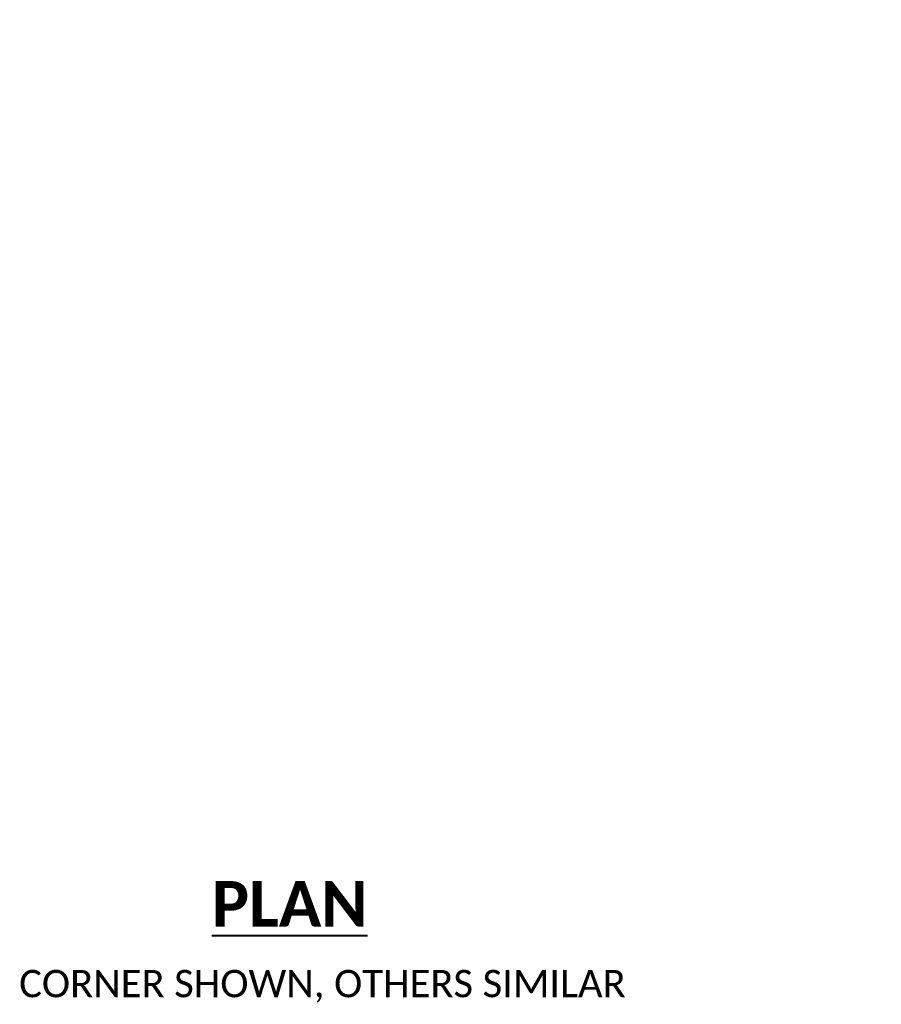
# Model space of a CAD drawing. Extents: x 145 to 1819, y 761 to 1310.
# Tile 6 of 256: x 243 to 291, y 1160 to 1214. Entities that reach past the tile are written whole.
import ezdxf
from ezdxf.enums import TextEntityAlignment as Align

# ---------------------------------------------------------------- set-up
doc = ezdxf.new("R2010")
doc.units = 0
doc.header["$MEASUREMENT"] = 0
doc.layers.add('B_ANNO_TEXT', color=7, linetype='Continuous', lineweight=18)
doc.layers.add('B_ANNO_TEXT_TITLE', color=7, linetype='Continuous', lineweight=40)
doc.styles.add('Annotative', font='calibri.ttf', dxfattribs={"height": 0.0625})
doc.styles.get("Standard").update_dxf_attribs({"font": 'calibri.ttf'})
doc.styles.add('Title', font='calibrib.ttf', dxfattribs={"height": 0.125})

# ---------------------------------------------------------------- blocks, each defined once
blk = doc.blocks.new('INS_SS42_BASE')
at = {"lineweight": 30, "flags": 104}
for tag, p in [('SUB1', (311.281, 226.103, 1.684)), ('SUB2', (319.281, 226.103, 1.684))]:
    blk.add_attdef(tag, text='', height=1.5, dxfattribs=at).set_placement(p, align=Align.MIDDLE_CENTER)
at = {"layer": 'B_ANNO_TEXT', "insert": (131.558, 103.968), "char_height": 1.50008, "attachment_point": 3, "style": 'Annotative'}
blk.add_mtext('      CORNER SHOWN, OTHERS SIMILAR', dxfattribs=at)
at = {"layer": 'B_ANNO_TEXT', "lineweight": 30}
for tag, p in [('SUB1', (311.281, 226.103)), ('SUB2', (319.281, 226.103))]:
    blk.add_attdef(tag, text='', height=1.5, dxfattribs=at).set_placement(p, align=Align.MIDDLE_CENTER)
at = {"layer": 'B_ANNO_TEXT', "style": 'Annotative'}
for tag, p in [('CORNER1', (97.357, 101.834)), ('CORNER2', (98.569, 3.306))]:
    blk.add_attdef(tag, text='', height=1.5, dxfattribs=at).set_placement(p, align=Align.BOTTOM_RIGHT)
at = {"layer": 'B_ANNO_TEXT_TITLE', "insert": (113.102, 107.599), "char_height": 2.5, "attachment_point": 5, "line_spacing_factor": 0.8, "style": 'Title', "bg_fill": 3, "box_fill_scale": 1.5, "bg_fill_color": 255, "bg_fill_transparency": 0}
blk.add_mtext('{\\LPLAN}', dxfattribs=at)

msp = doc.modelspace()

# ---------------------------------------------------------------- block references
msp.add_blockref('INS_SS42_BASE', (144.942, 1058.301))

doc.saveas('drawing.dxf')
